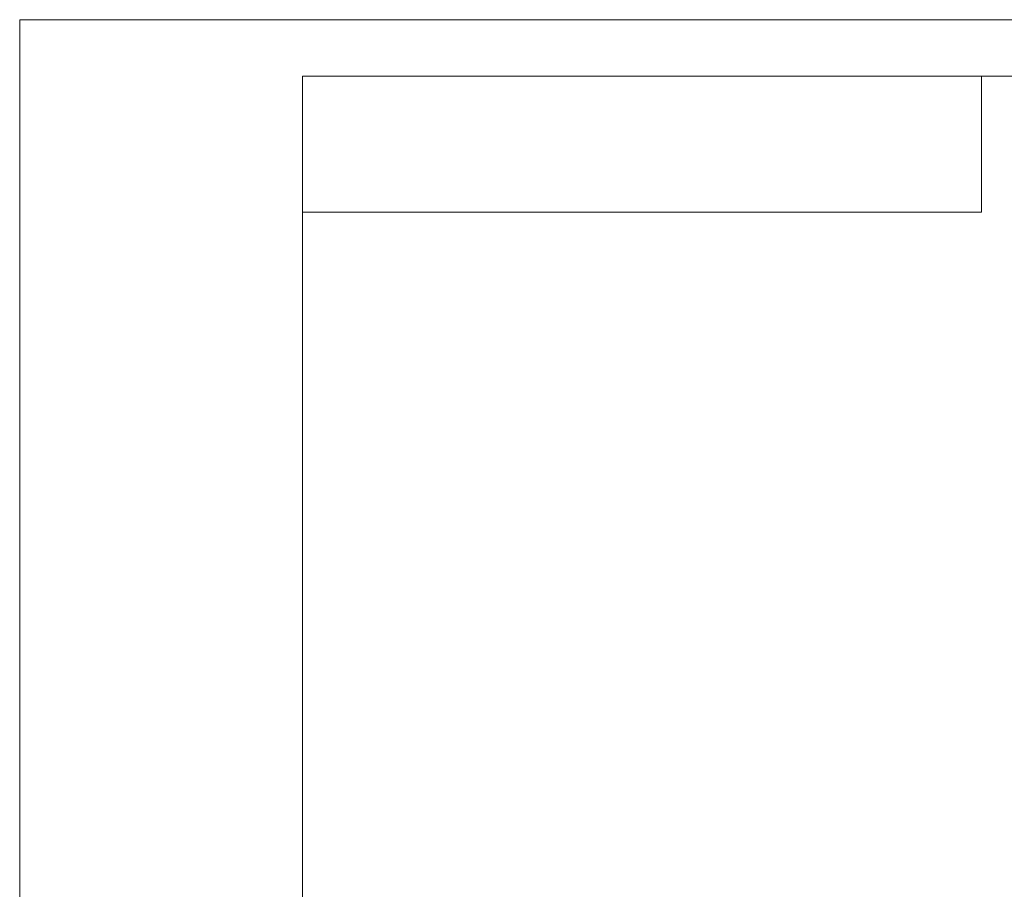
# Model space of a CAD drawing. Header units: millimetres. Extents: x -10540 to 6039, y -7467 to 6433.
# Tile 154 of 236: x -10490 to -6417, y 2835 to 6433. Entities that reach past the tile are written whole.
import ezdxf
from ezdxf.enums import TextEntityAlignment as Align

# ---------------------------------------------------------------- set-up
doc = ezdxf.new("R2010")
doc.units = ezdxf.units.MM
doc.header["$LTSCALE"] = 8
for name, color, linetype, lineweight in [('1轮廓实线层', 7, 'Continuous', 18), ('2细线层', 4, 'Continuous', 13), ('6文字层', 3, 'Continuous', 13), ('图框层', 7, 'Continuous', 18)]:
    doc.layers.add(name, color=color, linetype=linetype, lineweight=lineweight)
doc.styles.add('PC_TEXTSTYLE', font='ISOCP.SHX', dxfattribs={"width": 0.707, "bigfont": 'GBCBIG.SHX'})

# ---------------------------------------------------------------- blocks, each defined once
blk = doc.blocks.new('ZwmFrameMain_A4^_^无分区图框^_^portrait')
at = {"layer": '1轮廓实线层'}
for p in [(0, 0), (180, 287)]:
    blk.add_line(p, (0, 287), dxfattribs=at)
at = {"layer": '2细线层'}
for p in [(-25, -5), (185, 292)]:
    blk.add_line(p, (-25, 292), dxfattribs=at)
blk = doc.blocks.new('ZwmFrameMain_图样代号')
at = {"layer": '2细线层', "linetype": 'Continuous'}
for p in [(60, 0), (0, -12)]:
    blk.add_line(p, (60, -12), dxfattribs=at)
at = {"layer": '6文字层', "style": 'PC_TEXTSTYLE', "width": 2.827942}
blk.add_attdef('图样代号', text='', height=7, rotation=180, dxfattribs=at).set_placement((58.24, -2.403), (2.346, -2.403), align=Align.FIT)

msp = doc.modelspace()

# ---------------------------------------------------------------- block references
at = {"layer": '图框层', "xscale": 46.8, "yscale": 46.8, "zscale": 46.8}
for name, p in [('ZwmFrameMain_A4^_^无分区图框^_^portrait', (-9320, -7232.9)), ('ZwmFrameMain_图样代号', (-9320, 6198.7))]:
    msp.add_blockref(name, p, dxfattribs=at)

doc.saveas('drawing.dxf')
